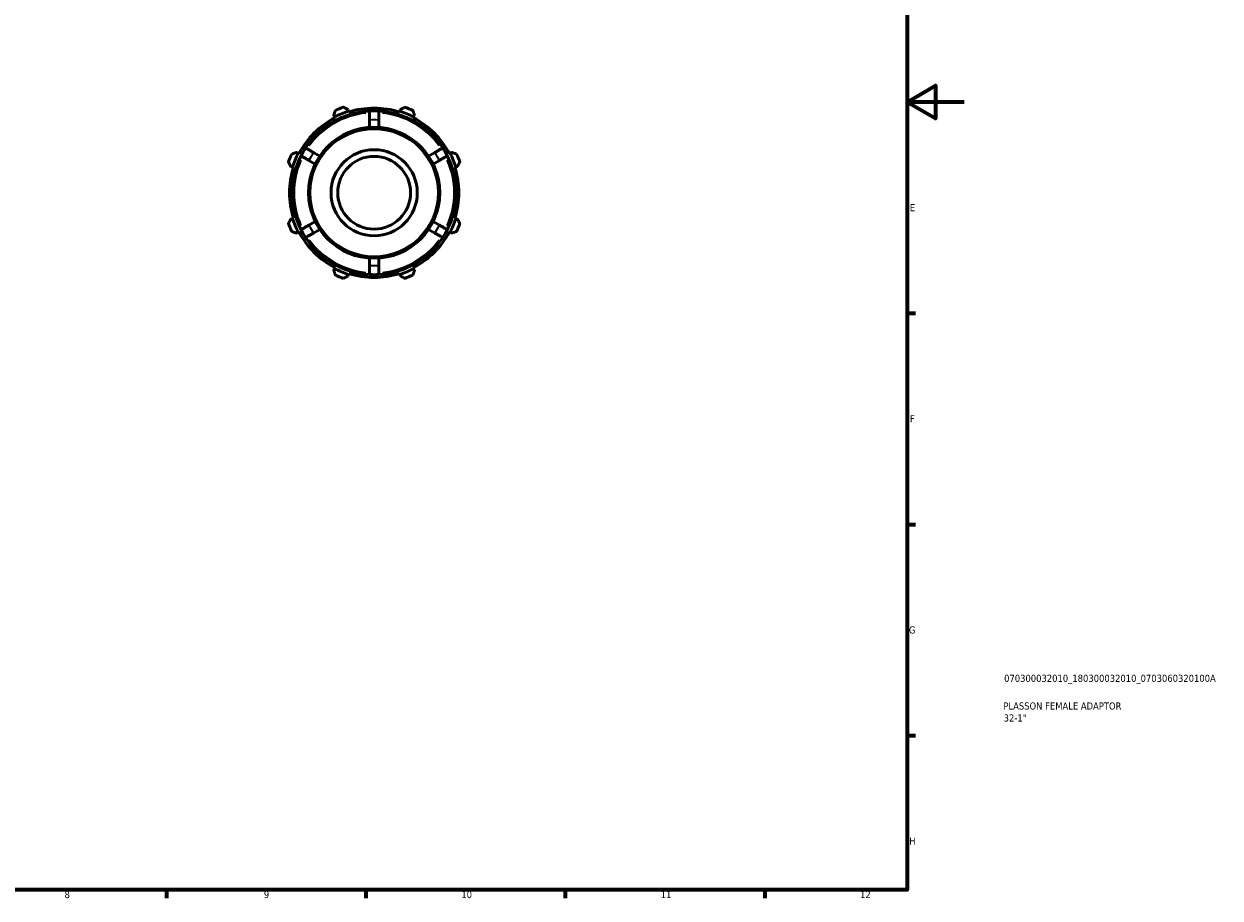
# Model space of a CAD drawing. Header units: millimetres. Extents: x 0 to 931, y 0 to 632.
# Tile 3 of 4: x 511 to 931, y 17 to 324. Entities that reach past the tile are written whole.
import ezdxf

# ---------------------------------------------------------------- set-up
doc = ezdxf.new("R2010")
doc.units = ezdxf.units.MM
for name, color, linetype, lineweight in [('Border (ISO)', 7, 'Continuous', 70), ('Title (ISO)', 7, 'Continuous', 50), ('Visible (ISO)', 7, 'Continuous', 50), ('Visible Narrow (ISO)', 7, 'Continuous', 35)]:
    doc.layers.add(name, color=color, linetype=linetype, lineweight=lineweight)
doc.styles.add('Note Text (ISO)', font='tahoma.ttf')

# ---------------------------------------------------------------- blocks, each defined once
blk = doc.blocks.new('Borders Default Border')
at = {"layer": 'Border (ISO)'}
for p, q in [((821, 222.75), (823.9, 222.75)), ((821, 148.5), (823.9, 148.5)), ((821, 74.25), (823.9, 74.25)), ((560.67, 20), (560.67, 17.1)), ((630.75, 20), (630.75, 17.1)), ((700.83, 20), (700.83, 17.1)), ((770.92, 20), (770.92, 17.1))]:
    blk.add_line(p, q, dxfattribs=at)
at = {"layer": 'Border (ISO)', "flags": 128}
for points in [[(20, 20), (20, 574), (821, 574), (821, 20), (20, 20)], [(841, 297), (821, 297), (831, 302.77), (831, 291.23), (821, 297)]]:
    blk.add_lwpolyline(points, dxfattribs=at)
at = {"layer": 'Border (ISO)', "color": 232, "true_color": 0xca0064, "char_height": 2.5, "attachment_point": 7, "style": 'Note Text (ISO)'}
for s, insert in [('E', (821.94, 258.63)), ('F', (822, 184.38)), ('G', (821.61, 110.08)), ('H', (821.74, 35.88)), ('8', (524.81, 17.04)), ('9', (594.88, 17.05)), ('10', (664.29, 17.05)), ('11', (734.37, 17.1)), ('12', (804.46, 17.1))]:
    blk.add_mtext(s, dxfattribs=dict(at, insert=insert))
blk = doc.blocks.new('Title Blocks ISO')
at = {"layer": 'Title (ISO)', "color": 232, "true_color": 0xca0064, "style": 'Note Text (ISO)'}
for tag, p in [('PART_NUMBER_001', (34.08, 73.13)), ('DESCRIPTION_001', (33.84, 63.4)), ('DESCRIPTION_002', (33.93, 59.18))]:
    blk.add_attdef(tag, p, '', height=2.5, dxfattribs=at)

msp = doc.modelspace()

# ---------------------------------------------------------------- linework, layer by layer
at = {"layer": 'Visible (ISO)'}
for p, q in [((624.598, 293.794), (624.405, 294.405)), ((642.881, 294.405), (642.688, 293.794)), ((619.458, 292.355), (619.754, 291.788)), ((619.754, 291.788), (619.901, 291.504)), ((624.694, 293.489), (624.598, 293.794)), ((632.043, 290.656), (632.043, 288.091)), ((635.243, 288.091), (635.243, 290.656)), ((642.688, 293.794), (642.592, 293.489)), ((647.385, 291.504), (647.532, 291.788)), ((647.532, 291.788), (647.828, 292.355)), ((606.962, 278.996), (606.394, 279.291)), ((607.245, 278.848), (606.962, 278.996)), ((614.538, 277.984), (612.316, 279.267)), ((654.97, 279.267), (652.748, 277.984)), ((660.324, 278.996), (660.04, 278.848)), ((660.892, 279.291), (660.324, 278.996)), ((604.345, 274.344), (604.955, 274.152)), ((604.955, 274.152), (605.26, 274.056)), ((610.716, 276.496), (612.938, 275.213)), ((654.348, 275.213), (656.57, 276.496)), ((662.026, 274.056), (662.331, 274.152)), ((662.331, 274.152), (662.941, 274.344)), ((604.955, 256.061), (604.345, 255.869)), ((605.26, 256.158), (604.955, 256.061)), ((612.938, 255), (610.716, 253.717)), ((656.57, 253.717), (654.348, 255)), ((662.331, 256.061), (662.026, 256.158)), ((662.941, 255.869), (662.331, 256.061)), ((606.394, 250.922), (606.962, 251.217)), ((606.962, 251.217), (607.245, 251.365)), ((612.316, 250.946), (614.538, 252.229)), ((652.748, 252.229), (654.97, 250.946)), ((660.04, 251.365), (660.324, 251.217)), ((660.324, 251.217), (660.892, 250.922)), ((632.043, 242.122), (632.043, 239.557)), ((635.243, 239.557), (635.243, 242.122)), ((619.754, 238.425), (619.458, 237.858)), ((619.901, 238.709), (619.754, 238.425)), ((624.405, 235.808), (624.598, 236.419)), ((624.598, 236.419), (624.694, 236.724)), ((642.592, 236.724), (642.688, 236.419)), ((642.688, 236.419), (642.881, 235.808)), ((647.532, 238.425), (647.385, 238.709)), ((647.828, 237.858), (647.532, 238.425))]:
    msp.add_line(p, q, dxfattribs=at)
for radius in [23.04, 15.146, 12.8]:
    msp.add_circle((633.643, 265.107), radius, dxfattribs=at)
for radius, start, end in [(32, 109.79198, 115.20802), (29.76, 72.5, 107.5), (32, 64.79198, 70.20802), (29.76, 117.5, 152.5), (28.8, 93.18474, 146.81526), (30.08, 107.5, 117.5), (28.8, 86.81526, 93.18474), (28.8, 33.18474, 86.81526), (30.08, 62.5, 72.5), (29.76, 27.5, 62.5), (32, 154.79198, 160.20802), (28.8, 153.18474, 206.81526), (30.08, 152.5, 162.5), (28.8, 146.81526, 153.18474), (28.8, 26.81526, 33.18474), (28.8, 333.18474, 26.81526), (30.08, 17.5, 27.5), (32, 19.79198, 25.20802), (29.76, 162.5, 197.5), (29.76, 342.5, 17.5), (32, 199.79198, 205.20802), (30.08, 197.5, 207.5), (30.08, 332.5, 342.5), (32, 334.79198, 340.20802), (29.76, 207.5, 242.5), (28.8, 206.81526, 213.18474), (28.8, 213.18474, 266.81526), (28.8, 273.18474, 326.81526), (29.76, 297.5, 332.5), (28.8, 326.81526, 333.18474), (30.08, 242.5, 252.5), (32, 244.79198, 250.20802), (29.76, 252.5, 287.5), (28.8, 266.81526, 273.18474), (30.08, 287.5, 297.5), (32, 289.79198, 295.20802)]:
    msp.add_arc((633.643, 265.107), radius, start, end, dxfattribs=at)
for points, weights in [([(624.405, 294.405), (623.623, 294.802), (622.807, 295.216)], [1.00494583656, 1.00940983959, 1.01306600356]), ([(644.478, 295.216), (643.663, 294.802), (642.881, 294.405)], [1.01306600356, 1.00940983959, 1.00494583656]), ([(620.014, 294.059), (619.73, 293.19), (619.458, 292.355)], [1.01306600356, 1.00940983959, 1.00494583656]), ([(647.828, 292.355), (647.556, 293.19), (647.272, 294.059)], [1.00494583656, 1.00940983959, 1.01306600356]), ([(606.394, 279.291), (605.56, 279.019), (604.69, 278.736)], [1.00494583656, 1.00940983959, 1.01306600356]), ([(662.595, 278.736), (661.726, 279.019), (660.892, 279.291)], [1.01306600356, 1.00940983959, 1.00494583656]), ([(603.533, 275.942), (603.947, 275.127), (604.345, 274.344)], [1.01306600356, 1.00940983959, 1.00494583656]), ([(662.941, 274.344), (663.339, 275.127), (663.753, 275.942)], [1.00494583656, 1.00940983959, 1.01306600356]), ([(604.345, 255.869), (603.947, 255.086), (603.533, 254.271)], [1.00494583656, 1.00940983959, 1.01306600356]), ([(663.753, 254.271), (663.339, 255.086), (662.941, 255.869)], [1.01306600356, 1.00940983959, 1.00494583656]), ([(604.69, 251.478), (605.56, 251.194), (606.394, 250.922)], [1.01306600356, 1.00940983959, 1.00494583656]), ([(660.892, 250.922), (661.726, 251.194), (662.595, 251.478)], [1.00494583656, 1.00940983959, 1.01306600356]), ([(619.458, 237.858), (619.73, 237.023), (620.014, 236.154)], [1.00494583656, 1.00940983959, 1.01306600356]), ([(622.807, 234.997), (623.623, 235.411), (624.405, 235.808)], [1.01306600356, 1.00940983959, 1.00494583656]), ([(642.881, 235.808), (643.663, 235.411), (644.478, 234.997)], [1.00494583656, 1.00940983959, 1.01306600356]), ([(647.272, 236.154), (647.556, 237.023), (647.828, 237.858)], [1.01306600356, 1.00940983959, 1.00494583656])]:
    msp.add_rational_spline(points, weights, degree=2, dxfattribs=at)
for points, knots in [([(632.043, 293.862), (632.043, 293.862), (632.043, 293.77), (632.043, 293.467), (632.043, 293.204), (632.043, 292.644), (632.043, 292.25), (632.043, 291.518), (632.043, 291.052), (632.043, 290.656)], [0, 0, 0, 0, 0.11841402, 0.11841402, 0.23692182, 0.23692182, 0.3555579, 0.3555579, 0.47432778, 0.47432778, 0.47432778, 0.47432778]), ([(635.243, 290.656), (635.243, 291.052), (635.243, 291.518), (635.243, 292.25), (635.243, 292.644), (635.243, 293.204), (635.243, 293.467), (635.243, 293.77), (635.243, 293.862), (635.243, 293.862)], [-0.47432778, -0.47432778, -0.47432778, -0.47432778, -0.3555579, -0.3555579, -0.23692182, -0.23692182, -0.11841402, -0.11841402, 0, 0, 0, 0]), ([(607.94, 278.099), (607.94, 278.099), (608.02, 278.052), (608.282, 277.901), (608.51, 277.769), (608.994, 277.49), (609.336, 277.292), (609.97, 276.927), (610.373, 276.694), (610.716, 276.496)], [0, 0, 0, 0, 0.11841402, 0.11841402, 0.23692182, 0.23692182, 0.3555579, 0.3555579, 0.47432778, 0.47432778, 0.47432778, 0.47432778]), ([(612.316, 279.267), (611.973, 279.465), (611.57, 279.698), (610.936, 280.064), (610.594, 280.261), (610.11, 280.541), (609.882, 280.672), (609.62, 280.824), (609.54, 280.87), (609.54, 280.87)], [-0.47432778, -0.47432778, -0.47432778, -0.47432778, -0.3555579, -0.3555579, -0.23692182, -0.23692182, -0.11841402, -0.11841402, 0, 0, 0, 0]), ([(657.746, 280.87), (657.746, 280.87), (657.666, 280.824), (657.404, 280.672), (657.176, 280.541), (656.691, 280.261), (656.349, 280.064), (655.716, 279.698), (655.313, 279.465), (654.97, 279.267)], [0, 0, 0, 0, 0.11841402, 0.11841402, 0.23692182, 0.23692182, 0.3555579, 0.3555579, 0.47432778, 0.47432778, 0.47432778, 0.47432778]), ([(656.57, 276.496), (656.913, 276.694), (657.316, 276.927), (657.949, 277.292), (658.291, 277.49), (658.776, 277.769), (659.004, 277.901), (659.266, 278.052), (659.346, 278.099), (659.346, 278.099)], [-0.47432778, -0.47432778, -0.47432778, -0.47432778, -0.3555579, -0.3555579, -0.23692182, -0.23692182, -0.11841402, -0.11841402, 0, 0, 0, 0]), ([(610.716, 253.717), (610.373, 253.519), (609.97, 253.286), (609.336, 252.921), (608.994, 252.723), (608.51, 252.444), (608.282, 252.312), (608.02, 252.161), (607.94, 252.114), (607.94, 252.114)], [-0.47432778, -0.47432778, -0.47432778, -0.47432778, -0.3555579, -0.3555579, -0.23692182, -0.23692182, -0.11841402, -0.11841402, 0, 0, 0, 0]), ([(659.346, 252.114), (659.346, 252.114), (659.266, 252.161), (659.004, 252.312), (658.776, 252.444), (658.291, 252.723), (657.949, 252.921), (657.316, 253.286), (656.913, 253.519), (656.57, 253.717)], [0, 0, 0, 0, 0.11841402, 0.11841402, 0.23692182, 0.23692182, 0.3555579, 0.3555579, 0.47432778, 0.47432778, 0.47432778, 0.47432778]), ([(609.54, 249.343), (609.54, 249.343), (609.62, 249.389), (609.882, 249.541), (610.11, 249.672), (610.594, 249.952), (610.936, 250.149), (611.57, 250.515), (611.973, 250.748), (612.316, 250.946)], [0, 0, 0, 0, 0.11841402, 0.11841402, 0.23692182, 0.23692182, 0.3555579, 0.3555579, 0.47432778, 0.47432778, 0.47432778, 0.47432778]), ([(654.97, 250.946), (655.313, 250.748), (655.716, 250.515), (656.349, 250.149), (656.691, 249.952), (657.176, 249.672), (657.404, 249.541), (657.666, 249.389), (657.746, 249.343), (657.746, 249.343)], [-0.47432778, -0.47432778, -0.47432778, -0.47432778, -0.3555579, -0.3555579, -0.23692182, -0.23692182, -0.11841402, -0.11841402, 0, 0, 0, 0]), ([(632.043, 239.557), (632.043, 239.161), (632.043, 238.695), (632.043, 237.963), (632.043, 237.569), (632.043, 237.01), (632.043, 236.746), (632.043, 236.444), (632.043, 236.351), (632.043, 236.351)], [-0.47432778, -0.47432778, -0.47432778, -0.47432778, -0.3555579, -0.3555579, -0.23692182, -0.23692182, -0.11841402, -0.11841402, 0, 0, 0, 0]), ([(635.243, 236.351), (635.243, 236.351), (635.243, 236.444), (635.243, 236.746), (635.243, 237.01), (635.243, 237.569), (635.243, 237.963), (635.243, 238.695), (635.243, 239.161), (635.243, 239.557)], [0, 0, 0, 0, 0.11841402, 0.11841402, 0.23692182, 0.23692182, 0.3555579, 0.3555579, 0.47432778, 0.47432778, 0.47432778, 0.47432778])]:
    msp.add_open_spline(points, degree=3, knots=knots, dxfattribs=at)
at = {"layer": 'Visible Narrow (ISO)'}
msp.add_circle((633.643, 265.107), 22.4, dxfattribs=at)
for radius, start, end in [(28.16, 95.93148, 144.06852), (25.6, 86.77501, 93.22499), (28.16, 35.93148, 84.06852), (25.6, 146.77501, 153.22499), (25.6, 26.77501, 33.22499), (28.16, 155.93148, 204.06852), (28.16, 335.93148, 24.06852), (25.6, 206.77501, 213.22499), (25.6, 326.77501, 333.22499), (28.16, 215.93148, 264.06852), (28.16, 275.93148, 324.06852), (25.6, 266.77501, 273.22499)]:
    msp.add_arc((633.643, 265.107), radius, start, end, dxfattribs=at)

# ---------------------------------------------------------------- block references
msp.add_blockref('Borders Default Border', (0, 0))
msp.add_blockref('Title Blocks ISO', (821, 20)).add_auto_attribs({'PART_NUMBER_001': '070300032010_180300032010_0703060320100A', 'DESCRIPTION_001': 'PLASSON FEMALE ADAPTOR', 'DESCRIPTION_002': '32-1"'})

doc.saveas('drawing.dxf')
